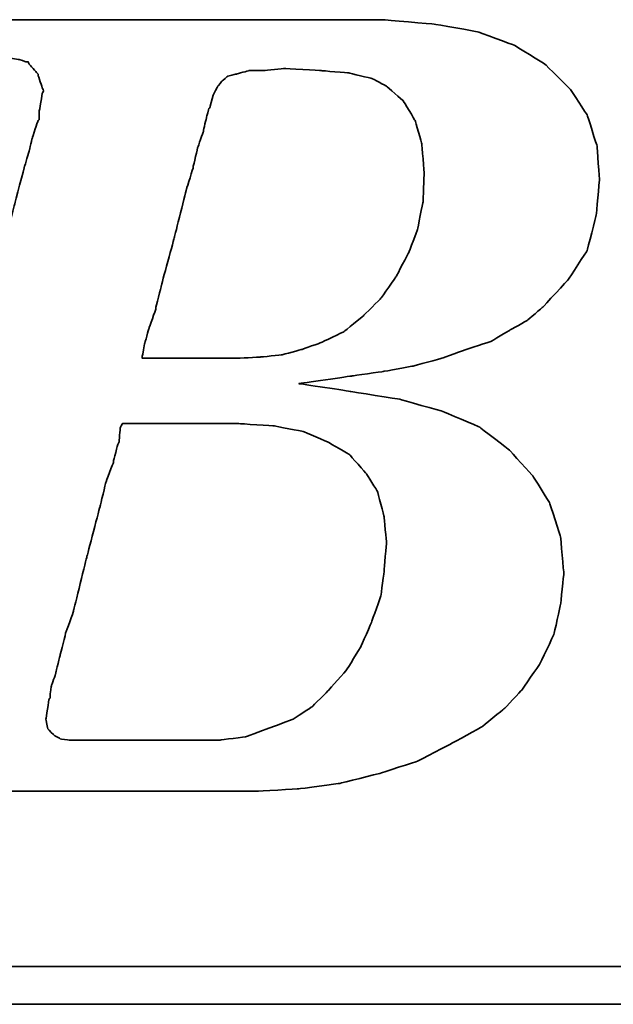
# Model space of a CAD drawing. Header units: millimetres. Extents: x 767 to 1045, y 167 to 250.
# Tile 31 of 50: x 961.43 to 962.83, y 193.36 to 195.69. Entities that reach past the tile are written whole.
import ezdxf

# ---------------------------------------------------------------- set-up
doc = ezdxf.new("R2010")
doc.units = ezdxf.units.MM
doc.header["$LTSCALE"] = 0.15
doc.layers.add('DIM', color=4, linetype='CONTINUOUS')
doc.layers.add('layer 1', color=7, linetype='CONTINUOUS')

# ---------------------------------------------------------------- blocks, each defined once
blk = doc.blocks.new('TBI MOTION logo(完整正式版)')
at = {"layer": 'layer 1', "color": 22, "lineweight": 35}
for points, knots in [([(-64.65375, -6.86375), (-64.65375, -6.86375), (-64.84375, -7.29625), (-64.84375, -7.29625), (-64.84375, -7.29625), (-64.84375, -7.29625), (-64.86875, -7.34375), (-64.86875, -7.34375), (-64.86875, -7.34375), (-64.86875, -7.34375), (-64.86875, -7.36875), (-64.86875, -7.36875), (-64.86875, -7.36875), (-64.86875, -7.36875), (-65.15375, -7.65375), (-65.15375, -7.65375), (-65.15375, -7.65375), (-65.15375, -7.65375), (-65.17875, -7.65375), (-65.17875, -7.65375), (-65.17875, -7.65375), (-65.17875, -7.65375), (-65.20375, -7.67875), (-65.20375, -7.67875), (-65.20375, -7.67875), (-65.20375, -7.67875), (-65.58875, -7.87125), (-65.58875, -7.87125), (-65.58875, -7.87125), (-65.58875, -7.87125), (-65.63375, -7.87125), (-65.63375, -7.87125), (-65.63375, -7.87125), (-65.63375, -7.87125), (-65.65875, -7.89375), (-65.65875, -7.89375), (-65.65875, -7.89375), (-65.65875, -7.89375), (-66.09375, -7.94375), (-66.09375, -7.94375), (-66.09375, -7.94375), (-66.09375, -7.94375), (-66.11375, -7.94375), (-66.11375, -7.94375), (-66.11375, -7.94375), (-66.11375, -7.94375), (-66.16375, -7.94375), (-66.16375, -7.94375), (-66.16375, -7.94375), (-66.16375, -7.94375), (-66.30875, -7.94375), (-66.30875, -7.94375), (-66.30875, -7.94375), (-66.30875, -7.94375), (-66.69375, -7.94375), (-66.69375, -7.94375), (-66.69375, -7.94375), (-66.69375, -7.94375), (-67.07375, -7.94375), (-67.07375, -7.94375), (-67.07375, -7.94375), (-67.07375, -7.94375), (-67.12375, -7.94375), (-67.12375, -7.94375), (-67.12375, -7.94375), (-67.12375, -7.94375), (-67.12375, -7.96625), (-67.12375, -7.96625), (-67.12375, -7.96625), (-67.12375, -7.96625), (-67.14875, -7.99125), (-67.14875, -7.99125), (-67.14875, -7.99125), (-67.14875, -7.99125), (-67.24375, -8.34875), (-67.24375, -8.34875), (-67.24375, -8.34875), (-67.24375, -8.34875), (-67.31375, -8.68625), (-67.31375, -8.68625), (-67.31375, -8.68625), (-67.31375, -8.68625), (-67.26875, -8.68625), (-67.26875, -8.68625), (-67.26875, -8.68625), (-67.26875, -8.68625), (-67.07375, -8.68625), (-67.07375, -8.68625), (-67.07375, -8.68625), (-67.07375, -8.68625), (-66.54875, -8.68625), (-66.54875, -8.68625), (-66.54875, -8.68625), (-66.54875, -8.68625), (-65.82625, -8.68625), (-65.82625, -8.68625), (-65.82625, -8.68625), (-65.82625, -8.68625), (-65.01375, -8.68625), (-65.01375, -8.68625), (-65.01375, -8.68625), (-65.01375, -8.68625), (-64.05375, -8.68625), (-64.05375, -8.68625), (-64.05375, -8.68625), (-64.05375, -8.68625), (-62.08375, -8.68625), (-62.08375, -8.68625), (-62.08375, -8.68625), (-62.08375, -8.68625), (-60.06875, -8.68625), (-60.06875, -8.68625), (-60.06875, -8.68625), (-60.06875, -8.68625), (-59.10875, -8.68625), (-59.10875, -8.68625), (-59.10875, -8.68625), (-59.10875, -8.68625), (-58.29375, -8.68625), (-58.29375, -8.68625), (-58.29375, -8.68625), (-58.29375, -8.68625), (-57.57375, -8.68625), (-57.57375, -8.68625), (-57.57375, -8.68625), (-57.57375, -8.68625), (-57.04875, -8.68625), (-57.04875, -8.68625), (-57.04875, -8.68625), (-57.04875, -8.68625), (-56.85375, -8.68625), (-56.85375, -8.68625), (-56.85375, -8.68625), (-56.85375, -8.68625), (-56.70875, -8.68625), (-56.70875, -8.68625), (-56.70875, -8.68625), (-56.70875, -8.68625), (-56.61375, -8.68625), (-56.61375, -8.68625), (-56.61375, -8.68625), (-56.61375, -8.68625), (-56.56875, -8.68625), (-56.56875, -8.68625), (-56.56875, -8.68625), (-56.56875, -8.68625), (-55.65375, -8.63875), (-55.65375, -8.63875), (-55.65375, -8.63875), (-55.65375, -8.63875), (-54.76875, -8.51875), (-54.76875, -8.51875), (-54.76875, -8.51875), (-54.76875, -8.51875), (-53.90375, -8.30375), (-53.90375, -8.30375), (-53.90375, -8.30375), (-53.90375, -8.30375), (-53.08875, -8.03875), (-53.08875, -8.03875), (-53.08875, -8.03875), (-53.08875, -8.03875), (-52.34375, -7.65375), (-52.34375, -7.65375), (-52.34375, -7.65375), (-52.34375, -7.65375), (-51.69875, -7.29625), (-51.69875, -7.29625), (-51.69875, -7.29625), (-51.69875, -7.29625), (-51.21875, -6.91125), (-51.21875, -6.91125), (-51.21875, -6.91125), (-51.21875, -6.91125), (-50.83375, -6.50375), (-50.83375, -6.50375), (-50.83375, -6.50375), (-50.83375, -6.50375), (-50.44875, -5.94875), (-50.44875, -5.94875), (-50.44875, -5.94875), (-50.44875, -5.94875), (-50.13875, -5.30375), (-50.13875, -5.30375), (-50.13875, -5.30375), (-50.13875, -5.30375), (-49.99375, -4.65375), (-49.99375, -4.65375), (-49.99375, -4.65375), (-49.99375, -4.65375), (-49.92375, -3.98375), (-49.92375, -3.98375), (-49.92375, -3.98375), (-49.92375, -3.98375), (-49.99375, -3.19374), (-49.99375, -3.19374), (-49.99375, -3.19374), (-49.99375, -3.19374), (-50.23374, -2.44874), (-50.23374, -2.44874), (-50.23374, -2.44874), (-50.23374, -2.44874), (-50.59375, -1.87374), (-50.59375, -1.87374), (-50.59375, -1.87374), (-50.59375, -1.87374), (-51.09875, -1.31874), (-51.09875, -1.31874), (-51.09875, -1.31874), (-51.09875, -1.31874), (-51.74375, -0.81875), (-51.74375, -0.81875), (-51.74375, -0.81875), (-51.74375, -0.81875), (-52.53875, -0.48125), (-52.53875, -0.48125), (-52.53875, -0.48125), (-52.53875, -0.48125), (-53.47375, -0.21875), (-53.47375, -0.21875), (-53.47375, -0.21875), (-53.47375, -0.21875), (-54.52875, -0.04874), (-54.52875, -0.04874), (-54.52875, -0.04874), (-54.52875, -0.04874), (-55.65375, 0.12125), (-55.65375, 0.12125), (-55.65375, 0.12125), (-55.65375, 0.12125), (-54.50375, 0.28624), (-54.50375, 0.28624), (-54.50375, 0.28624), (-54.50375, 0.28624), (-53.83375, 0.38124), (-53.83375, 0.38124), (-53.83375, 0.38124), (-53.83375, 0.38124), (-53.18375, 0.50125), (-53.18375, 0.50125), (-53.18375, 0.50125), (-53.18375, 0.50125), (-52.55875, 0.66874), (-52.55875, 0.66874), (-52.55875, 0.66874), (-52.55875, 0.66874), (-52.03375, 0.86124), (-52.03375, 0.86124), (-52.03375, 0.86124), (-52.03375, 0.86124), (-51.50374, 1.03124), (-51.50374, 1.03124), (-51.50374, 1.03124), (-51.50374, 1.03124), (-51.09875, 1.27125), (-51.09875, 1.27125), (-51.09875, 1.27125), (-51.09875, 1.27125), (-50.71375, 1.48624), (-50.71375, 1.48624), (-50.71375, 1.48624), (-50.71375, 1.48624), (-50.37625, 1.77625), (-50.37625, 1.77625), (-50.37625, 1.77625), (-50.37625, 1.77625), (-49.82375, 2.37625), (-49.82375, 2.37625), (-49.82375, 2.37625), (-49.82375, 2.37625), (-49.41875, 2.99625), (-49.41875, 2.99625), (-49.41875, 2.99625), (-49.41875, 2.99625), (-49.22375, 3.76625), (-49.22375, 3.76625), (-49.22375, 3.76625), (-49.22375, 3.76625), (-49.15375, 4.50874), (-49.15375, 4.50874), (-49.15375, 4.50874), (-49.15375, 4.50874), (-49.20375, 5.25125), (-49.20375, 5.25125), (-49.20375, 5.25125), (-49.20375, 5.25125), (-49.41875, 5.92625), (-49.41875, 5.92625), (-49.41875, 5.92625), (-49.41875, 5.92625), (-49.77875, 6.47625), (-49.77875, 6.47625), (-49.77875, 6.47625), (-49.77875, 6.47625), (-50.33125, 7.02624), (-50.33125, 7.02624), (-50.33125, 7.02624), (-50.33125, 7.02624), (-51.00125, 7.43625), (-51.00125, 7.43625), (-51.00125, 7.43625), (-51.00125, 7.43625), (-51.79375, 7.72625), (-51.79375, 7.72625), (-51.79375, 7.72625), (-51.79375, 7.72625), (-52.72875, 7.89124), (-52.72875, 7.89124), (-52.72875, 7.89124), (-52.72875, 7.89124), (-53.83375, 7.98625), (-53.83375, 7.98625), (-53.83375, 7.98625), (-53.83375, 7.98625), (-53.92875, 7.98625), (-53.92875, 7.98625), (-53.92875, 7.98625), (-53.92875, 7.98625), (-54.26375, 7.98625), (-54.26375, 7.98625), (-54.26375, 7.98625), (-54.26375, 7.98625), (-54.74375, 7.98625), (-54.74375, 7.98625), (-54.74375, 7.98625), (-54.74375, 7.98625), (-55.36875, 7.98625), (-55.36875, 7.98625), (-55.36875, 7.98625), (-55.36875, 7.98625), (-56.13375, 7.98625), (-56.13375, 7.98625), (-56.13375, 7.98625), (-56.13375, 7.98625), (-56.94875, 7.98625), (-56.94875, 7.98625), (-56.94875, 7.98625), (-56.94875, 7.98625), (-58.77625, 7.98625), (-58.77625, 7.98625), (-58.77625, 7.98625), (-58.77625, 7.98625), (-60.59875, 7.98625), (-60.59875, 7.98625), (-60.59875, 7.98625), (-60.59875, 7.98625), (-61.41375, 7.98625), (-61.41375, 7.98625), (-61.41375, 7.98625), (-61.41375, 7.98625), (-62.17875, 7.98625), (-62.17875, 7.98625), (-62.17875, 7.98625), (-62.17875, 7.98625), (-62.80375, 7.98625), (-62.80375, 7.98625), (-62.80375, 7.98625), (-62.80375, 7.98625), (-63.30625, 7.98625), (-63.30625, 7.98625), (-63.30625, 7.98625), (-63.30625, 7.98625), (-63.57375, 7.98625), (-63.57375, 7.98625), (-63.57375, 7.98625), (-63.57375, 7.98625), (-63.57375, 7.96375), (-63.57375, 7.96375), (-63.57375, 7.96375), (-63.57375, 7.96375), (-63.59875, 7.94125), (-63.59875, 7.94125), (-63.59875, 7.94125), (-63.59875, 7.94125), (-63.69375, 7.55625), (-63.69375, 7.55625), (-63.69375, 7.55625), (-63.69375, 7.55625), (-63.76375, 7.24624), (-63.76375, 7.24624), (-63.76375, 7.24624), (-63.76375, 7.24624), (-63.23875, 7.24624), (-63.23875, 7.24624), (-63.23875, 7.24624), (-63.23875, 7.24624), (-62.75875, 7.24624), (-62.75875, 7.24624), (-62.75875, 7.24624), (-62.75875, 7.24624), (-62.61125, 7.24624), (-62.61125, 7.24624), (-62.61125, 7.24624), (-62.61125, 7.24624), (-62.56625, 7.24624), (-62.56625, 7.24624), (-62.56625, 7.24624), (-62.56625, 7.24624), (-62.22875, 7.24624), (-62.22875, 7.24624), (-62.22875, 7.24624), (-62.22875, 7.24624), (-62.20375, 7.24624), (-62.20375, 7.24624), (-62.20375, 7.24624), (-62.20375, 7.24624), (-62.17875, 7.21875), (-62.17875, 7.21875), (-62.17875, 7.21875), (-62.17875, 7.21875), (-61.96375, 7.17125), (-61.96375, 7.17125), (-61.96375, 7.17125), (-61.96375, 7.17125), (-61.72375, 7.12624), (-61.72375, 7.12624), (-61.72375, 7.12624), (-61.72375, 7.12624), (-61.70375, 7.12624), (-61.70375, 7.12624), (-61.70375, 7.12624), (-61.70375, 7.12624), (-61.55875, 7.07624), (-61.55875, 7.07624), (-61.55875, 7.07624), (-61.55875, 7.07624), (-61.50875, 7.07624), (-61.50875, 7.07624), (-61.50875, 7.07624), (-61.50875, 7.07624), (-61.48375, 7.02624), (-61.48375, 7.02624), (-61.48375, 7.02624), (-61.48375, 7.02624), (-61.31875, 6.83375), (-61.31875, 6.83375), (-61.31875, 6.83375), (-61.31875, 6.83375), (-61.29375, 6.81125), (-61.29375, 6.81125), (-61.29375, 6.81125), (-61.29375, 6.81125), (-61.29375, 6.78625), (-61.29375, 6.78625), (-61.29375, 6.78625), (-61.29375, 6.78625), (-61.19875, 6.50124), (-61.19875, 6.50124), (-61.19875, 6.50124), (-61.19875, 6.50124), (-61.17375, 6.45124), (-61.17375, 6.45124), (-61.17375, 6.45124), (-61.17375, 6.45124), (-61.19875, 6.40625), (-61.19875, 6.40625), (-61.19875, 6.40625), (-61.19875, 6.40625), (-61.26875, 5.99624), (-61.26875, 5.99624), (-61.26875, 5.99624), (-61.26875, 5.99624), (-61.26875, 5.85125), (-61.26875, 5.85125), (-61.26875, 5.85125), (-61.26875, 5.85125), (-61.26875, 5.82625), (-61.26875, 5.82625), (-61.26875, 5.82625), (-61.26875, 5.82625), (-61.29375, 5.80625), (-61.29375, 5.80625), (-61.29375, 5.80625), (-61.29375, 5.80625), (-61.34125, 5.66125), (-61.34125, 5.66125), (-61.34125, 5.66125), (-61.34125, 5.66125), (-61.41375, 5.44625), (-61.41375, 5.44625), (-61.41375, 5.44625), (-61.41375, 5.44625), (-61.48375, 5.15625), (-61.48375, 5.15625), (-61.48375, 5.15625), (-61.48375, 5.15625), (-61.58375, 4.82124), (-61.58375, 4.82124), (-61.58375, 4.82124), (-61.58375, 4.82124), (-61.79875, 4.00375), (-61.79875, 4.00375), (-61.79875, 4.00375), (-61.79875, 4.00375), (-62.05875, 2.99625), (-62.05875, 2.99625), (-62.05875, 2.99625), (-62.05875, 2.99625), (-62.34875, 1.91625), (-62.34875, 1.91625), (-62.34875, 1.91625), (-62.34875, 1.91625), (-62.97375, -0.41124), (-62.97375, -0.41124), (-62.97375, -0.41124), (-62.97375, -0.41124), (-63.59875, -2.75875), (-63.59875, -2.75875), (-63.59875, -2.75875), (-63.59875, -2.75875), (-63.88375, -3.86374), (-63.88375, -3.86374), (-63.88375, -3.86374), (-63.88375, -3.86374), (-64.14875, -4.82374), (-64.14875, -4.82374), (-64.14875, -4.82374), (-64.14875, -4.82374), (-64.36375, -5.64125), (-64.36375, -5.64125), (-64.36375, -5.64125), (-64.36375, -5.64125), (-64.43625, -5.97625), (-64.43625, -5.97625), (-64.43625, -5.97625), (-64.43625, -5.97625), (-64.50875, -6.28625), (-64.50875, -6.28625), (-64.50875, -6.28625), (-64.50875, -6.28625), (-64.50875, -6.30875), (-64.50875, -6.30875), (-64.50875, -6.30875), (-64.50875, -6.30875), (-64.57875, -6.50375), (-64.57875, -6.50375), (-64.57875, -6.50375), (-64.57875, -6.50375), (-64.62875, -6.69625), (-64.62875, -6.69625), (-64.62875, -6.69625), (-64.62875, -6.69625), (-64.62875, -6.76875), (-64.62875, -6.76875), (-64.62875, -6.76875), (-64.62875, -6.76875), (-64.62875, -6.81375), (-64.62875, -6.81375), (-64.62875, -6.81375), (-64.62875, -6.81375), (-64.62875, -6.83875), (-64.62875, -6.83875), (-64.62875, -6.83875), (-64.62875, -6.83875), (-64.65375, -6.86375), (-64.65375, -6.86375)], [0, 0, 0, 0, 0.00719424, 0.00719424, 0.00719424, 0.00719425, 0.01438849, 0.01438849, 0.01438849, 0.0143885, 0.02158273, 0.02158273, 0.02158273, 0.02158274, 0.02877698, 0.02877698, 0.02877698, 0.02877699, 0.03597122, 0.03597122, 0.03597122, 0.03597123, 0.04316547, 0.04316547, 0.04316547, 0.04316548, 0.05035971, 0.05035971, 0.05035971, 0.05035972, 0.05755396, 0.05755396, 0.05755396, 0.05755397, 0.0647482, 0.0647482, 0.0647482, 0.06474821, 0.07194245, 0.07194245, 0.07194245, 0.07194246, 0.07913669, 0.07913669, 0.07913669, 0.0791367, 0.08633094, 0.08633094, 0.08633094, 0.08633095, 0.09352518, 0.09352518, 0.09352518, 0.09352519, 0.10071942, 0.10071942, 0.10071942, 0.10071943, 0.10791367, 0.10791367, 0.10791367, 0.10791368, 0.11510791, 0.11510791, 0.11510791, 0.11510792, 0.12230216, 0.12230216, 0.12230216, 0.12230217, 0.1294964, 0.1294964, 0.1294964, 0.12949641, 0.13669065, 0.13669065, 0.13669065, 0.13669066, 0.14388489, 0.14388489, 0.14388489, 0.1438849, 0.15107914, 0.15107914, 0.15107914, 0.15107915, 0.15827338, 0.15827338, 0.15827338, 0.15827339, 0.16546763, 0.16546763, 0.16546763, 0.16546764, 0.17266187, 0.17266187, 0.17266187, 0.17266188, 0.17985612, 0.17985612, 0.17985612, 0.17985613, 0.18705036, 0.18705036, 0.18705036, 0.18705037, 0.1942446, 0.1942446, 0.1942446, 0.19424461, 0.20143885, 0.20143885, 0.20143885, 0.20143886, 0.20863309, 0.20863309, 0.20863309, 0.2086331, 0.21582734, 0.21582734, 0.21582734, 0.21582735, 0.22302158, 0.22302158, 0.22302158, 0.22302159, 0.23021583, 0.23021583, 0.23021583, 0.23021584, 0.23741007, 0.23741007, 0.23741007, 0.23741008, 0.24460432, 0.24460432, 0.24460432, 0.24460433, 0.25179856, 0.25179856, 0.25179856, 0.25179857, 0.25899281, 0.25899281, 0.25899281, 0.25899282, 0.26618705, 0.26618705, 0.26618705, 0.26618706, 0.27338129, 0.27338129, 0.27338129, 0.2733813, 0.28057554, 0.28057554, 0.28057554, 0.28057555, 0.28776978, 0.28776978, 0.28776978, 0.28776979, 0.29496403, 0.29496403, 0.29496403, 0.29496404, 0.30215827, 0.30215827, 0.30215827, 0.30215828, 0.30935252, 0.30935252, 0.30935252, 0.30935253, 0.31654676, 0.31654676, 0.31654676, 0.31654677, 0.32374101, 0.32374101, 0.32374101, 0.32374102, 0.33093525, 0.33093525, 0.33093525, 0.33093526, 0.3381295, 0.3381295, 0.3381295, 0.33812951, 0.34532374, 0.34532374, 0.34532374, 0.34532375, 0.35251799, 0.35251799, 0.35251799, 0.352518, 0.35971223, 0.35971223, 0.35971223, 0.35971224, 0.36690647, 0.36690647, 0.36690647, 0.36690648, 0.37410072, 0.37410072, 0.37410072, 0.37410073, 0.38129496, 0.38129496, 0.38129496, 0.38129497, 0.38848921, 0.38848921, 0.38848921, 0.38848922, 0.39568345, 0.39568345, 0.39568345, 0.39568346, 0.4028777, 0.4028777, 0.4028777, 0.40287771, 0.41007194, 0.41007194, 0.41007194, 0.41007195, 0.41726619, 0.41726619, 0.41726619, 0.4172662, 0.42446043, 0.42446043, 0.42446043, 0.42446044, 0.43165468, 0.43165468, 0.43165468, 0.43165469, 0.43884892, 0.43884892, 0.43884892, 0.43884893, 0.44604317, 0.44604317, 0.44604317, 0.44604318, 0.45323741, 0.45323741, 0.45323741, 0.45323742, 0.46043165, 0.46043165, 0.46043165, 0.46043166, 0.4676259, 0.4676259, 0.4676259, 0.46762591, 0.47482014, 0.47482014, 0.47482014, 0.47482015, 0.48201439, 0.48201439, 0.48201439, 0.4820144, 0.48920863, 0.48920863, 0.48920863, 0.48920864, 0.49640288, 0.49640288, 0.49640288, 0.49640289, 0.50359712, 0.50359712, 0.50359712, 0.50359713, 0.51079137, 0.51079137, 0.51079137, 0.51079138, 0.51798561, 0.51798561, 0.51798561, 0.51798562, 0.52517986, 0.52517986, 0.52517986, 0.52517987, 0.5323741, 0.5323741, 0.5323741, 0.53237411, 0.53956835, 0.53956835, 0.53956835, 0.53956836, 0.54676259, 0.54676259, 0.54676259, 0.5467626, 0.55395683, 0.55395683, 0.55395683, 0.55395684, 0.56115108, 0.56115108, 0.56115108, 0.56115109, 0.56834532, 0.56834532, 0.56834532, 0.56834533, 0.57553957, 0.57553957, 0.57553957, 0.57553958, 0.58273381, 0.58273381, 0.58273381, 0.58273382, 0.58992806, 0.58992806, 0.58992806, 0.58992807, 0.5971223, 0.5971223, 0.5971223, 0.59712231, 0.60431655, 0.60431655, 0.60431655, 0.60431656, 0.61151079, 0.61151079, 0.61151079, 0.6115108, 0.61870504, 0.61870504, 0.61870504, 0.61870505, 0.62589928, 0.62589928, 0.62589928, 0.62589929, 0.63309353, 0.63309353, 0.63309353, 0.63309354, 0.64028777, 0.64028777, 0.64028777, 0.64028778, 0.64748201, 0.64748201, 0.64748201, 0.64748202, 0.65467626, 0.65467626, 0.65467626, 0.65467627, 0.6618705, 0.6618705, 0.6618705, 0.66187051, 0.66906475, 0.66906475, 0.66906475, 0.66906476, 0.67625899, 0.67625899, 0.67625899, 0.676259, 0.68345324, 0.68345324, 0.68345324, 0.68345325, 0.69064748, 0.69064748, 0.69064748, 0.69064749, 0.69784173, 0.69784173, 0.69784173, 0.69784174, 0.70503597, 0.70503597, 0.70503597, 0.70503598, 0.71223022, 0.71223022, 0.71223022, 0.71223023, 0.71942446, 0.71942446, 0.71942446, 0.71942447, 0.72661871, 0.72661871, 0.72661871, 0.72661872, 0.73381295, 0.73381295, 0.73381295, 0.73381296, 0.74100719, 0.74100719, 0.74100719, 0.7410072, 0.74820144, 0.74820144, 0.74820144, 0.74820145, 0.75539568, 0.75539568, 0.75539568, 0.75539569, 0.76258993, 0.76258993, 0.76258993, 0.76258994, 0.76978417, 0.76978417, 0.76978417, 0.76978418, 0.77697842, 0.77697842, 0.77697842, 0.77697843, 0.78417266, 0.78417266, 0.78417266, 0.78417267, 0.79136691, 0.79136691, 0.79136691, 0.79136692, 0.79856115, 0.79856115, 0.79856115, 0.79856116, 0.8057554, 0.8057554, 0.8057554, 0.80575541, 0.81294964, 0.81294964, 0.81294964, 0.81294965, 0.82014388, 0.82014388, 0.82014388, 0.82014389, 0.82733813, 0.82733813, 0.82733813, 0.82733814, 0.83453237, 0.83453237, 0.83453237, 0.83453238, 0.84172662, 0.84172662, 0.84172662, 0.84172663, 0.84892086, 0.84892086, 0.84892086, 0.84892087, 0.85611511, 0.85611511, 0.85611511, 0.85611512, 0.86330935, 0.86330935, 0.86330935, 0.86330936, 0.8705036, 0.8705036, 0.8705036, 0.87050361, 0.87769784, 0.87769784, 0.87769784, 0.87769785, 0.88489209, 0.88489209, 0.88489209, 0.8848921, 0.89208633, 0.89208633, 0.89208633, 0.89208634, 0.89928058, 0.89928058, 0.89928058, 0.89928059, 0.90647482, 0.90647482, 0.90647482, 0.90647483, 0.91366906, 0.91366906, 0.91366906, 0.91366907, 0.92086331, 0.92086331, 0.92086331, 0.92086332, 0.92805755, 0.92805755, 0.92805755, 0.92805756, 0.9352518, 0.9352518, 0.9352518, 0.93525181, 0.94244604, 0.94244604, 0.94244604, 0.94244605, 0.94964029, 0.94964029, 0.94964029, 0.9496403, 0.95683453, 0.95683453, 0.95683453, 0.95683454, 0.96402878, 0.96402878, 0.96402878, 0.96402879, 0.97122302, 0.97122302, 0.97122302, 0.97122303, 0.97841727, 0.97841727, 0.97841727, 0.97841728, 0.98561151, 0.98561151, 0.98561151, 0.98561152, 0.99280576, 0.99280576, 0.99280576, 0.99280577, 1, 1, 1, 1]), ([(-57.50375, 6.35625), (-57.50375, 6.35625), (-57.57375, 6.11625), (-57.57375, 6.11625), (-57.57375, 6.11625), (-57.57375, 6.11625), (-57.57375, 6.09125), (-57.57375, 6.09125), (-57.57375, 6.09125), (-57.57375, 6.09125), (-57.59875, 6.06625), (-57.59875, 6.06625), (-57.59875, 6.06625), (-57.59875, 6.06625), (-57.64875, 5.87625), (-57.64875, 5.87625), (-57.64875, 5.87625), (-57.64875, 5.87625), (-57.71875, 5.58875), (-57.71875, 5.58875), (-57.71875, 5.58875), (-57.71875, 5.58875), (-57.71875, 5.56625), (-57.71875, 5.56625), (-57.71875, 5.56625), (-57.71875, 5.56625), (-57.83875, 5.23125), (-57.83875, 5.23125), (-57.83875, 5.23125), (-57.83875, 5.23125), (-57.93625, 4.82124), (-57.93625, 4.82124), (-57.93625, 4.82124), (-57.93625, 4.82124), (-57.93625, 4.79624), (-57.93625, 4.79624), (-57.93625, 4.79624), (-57.93625, 4.79624), (-58.07875, 4.34125), (-58.07875, 4.34125), (-58.07875, 4.34125), (-58.07875, 4.34125), (-58.34375, 3.28625), (-58.34375, 3.28625), (-58.34375, 3.28625), (-58.34375, 3.28625), (-58.62875, 2.23124), (-58.62875, 2.23124), (-58.62875, 2.23124), (-58.62875, 2.23124), (-58.74875, 1.75125), (-58.74875, 1.75125), (-58.74875, 1.75125), (-58.74875, 1.75125), (-58.74875, 1.72625), (-58.74875, 1.72625), (-58.74875, 1.72625), (-58.74875, 1.72625), (-58.89375, 1.31625), (-58.89375, 1.31625), (-58.89375, 1.31625), (-58.89375, 1.31625), (-58.98875, 0.98124), (-58.98875, 0.98124), (-58.98875, 0.98124), (-58.98875, 0.98124), (-59.03875, 0.71625), (-59.03875, 0.71625), (-59.03875, 0.71625), (-59.03875, 0.71625), (-59.03875, 0.66874), (-59.03875, 0.66874), (-59.03875, 0.66874), (-59.03875, 0.66874), (-58.91875, 0.66874), (-58.91875, 0.66874), (-58.91875, 0.66874), (-58.91875, 0.66874), (-58.53375, 0.66874), (-58.53375, 0.66874), (-58.53375, 0.66874), (-58.53375, 0.66874), (-58.10375, 0.66874), (-58.10375, 0.66874), (-58.10375, 0.66874), (-58.10375, 0.66874), (-57.66875, 0.66874), (-57.66875, 0.66874), (-57.66875, 0.66874), (-57.66875, 0.66874), (-57.33375, 0.66874), (-57.33375, 0.66874), (-57.33375, 0.66874), (-57.33375, 0.66874), (-57.09375, 0.66874), (-57.09375, 0.66874), (-57.09375, 0.66874), (-57.09375, 0.66874), (-56.99875, 0.66874), (-56.99875, 0.66874), (-56.99875, 0.66874), (-56.99875, 0.66874), (-56.49375, 0.69374), (-56.49375, 0.69374), (-56.49375, 0.69374), (-56.49375, 0.69374), (-56.01375, 0.74374), (-56.01375, 0.74374), (-56.01375, 0.74374), (-56.01375, 0.74374), (-55.58375, 0.86124), (-55.58375, 0.86124), (-55.58375, 0.86124), (-55.58375, 0.86124), (-55.17375, 1.00624), (-55.17375, 1.00624), (-55.17375, 1.00624), (-55.17375, 1.00624), (-54.67375, 1.24625), (-54.67375, 1.24625), (-54.67375, 1.24625), (-54.67375, 1.24625), (-54.26375, 1.58124), (-54.26375, 1.58124), (-54.26375, 1.58124), (-54.26375, 1.58124), (-53.87875, 1.96374), (-53.87875, 1.96374), (-53.87875, 1.96374), (-53.87875, 1.96374), (-53.54375, 2.44625), (-53.54375, 2.44625), (-53.54375, 2.44625), (-53.54375, 2.44625), (-53.27875, 2.95125), (-53.27875, 2.95125), (-53.27875, 2.95125), (-53.27875, 2.95125), (-53.08875, 3.45124), (-53.08875, 3.45124), (-53.08875, 3.45124), (-53.08875, 3.45124), (-52.96875, 4.05124), (-52.96875, 4.05124), (-52.96875, 4.05124), (-52.96875, 4.05124), (-52.94375, 4.65125), (-52.94375, 4.65125), (-52.94375, 4.65125), (-52.94375, 4.65125), (-52.99375, 5.30125), (-52.99375, 5.30125), (-52.99375, 5.30125), (-52.99375, 5.30125), (-53.13875, 5.80625), (-53.13875, 5.80625), (-53.13875, 5.80625), (-53.13875, 5.80625), (-53.39875, 6.23625), (-53.39875, 6.23625), (-53.39875, 6.23625), (-53.39875, 6.23625), (-53.75875, 6.54875), (-53.75875, 6.54875), (-53.75875, 6.54875), (-53.75875, 6.54875), (-54.07375, 6.71625), (-54.07375, 6.71625), (-54.07375, 6.71625), (-54.07375, 6.71625), (-54.57375, 6.83375), (-54.57375, 6.83375), (-54.57375, 6.83375), (-54.57375, 6.83375), (-55.17375, 6.88625), (-55.17375, 6.88625), (-55.17375, 6.88625), (-55.17375, 6.88625), (-55.96875, 6.93125), (-55.96875, 6.93125), (-55.96875, 6.93125), (-55.96875, 6.93125), (-56.39875, 6.88625), (-56.39875, 6.88625), (-56.39875, 6.88625), (-56.39875, 6.88625), (-56.42125, 6.88625), (-56.42125, 6.88625), (-56.42125, 6.88625), (-56.42125, 6.88625), (-56.73375, 6.88625), (-56.73375, 6.88625), (-56.73375, 6.88625), (-56.73375, 6.88625), (-56.99875, 6.81125), (-56.99875, 6.81125), (-56.99875, 6.81125), (-56.99875, 6.81125), (-57.02375, 6.81125), (-57.02375, 6.81125), (-57.02375, 6.81125), (-57.02375, 6.81125), (-57.18875, 6.76625), (-57.18875, 6.76625), (-57.18875, 6.76625), (-57.18875, 6.76625), (-57.30875, 6.66625), (-57.30875, 6.66625), (-57.30875, 6.66625), (-57.30875, 6.66625), (-57.40875, 6.54875), (-57.40875, 6.54875), (-57.40875, 6.54875), (-57.40875, 6.54875), (-57.50375, 6.35625), (-57.50375, 6.35625)], [0, 0, 0, 0, 0.01851852, 0.01851852, 0.01851852, 0.01851853, 0.03703704, 0.03703704, 0.03703704, 0.03703705, 0.05555556, 0.05555556, 0.05555556, 0.05555557, 0.07407407, 0.07407407, 0.07407407, 0.07407408, 0.09259259, 0.09259259, 0.09259259, 0.0925926, 0.11111111, 0.11111111, 0.11111111, 0.11111112, 0.12962963, 0.12962963, 0.12962963, 0.12962964, 0.14814815, 0.14814815, 0.14814815, 0.14814816, 0.16666667, 0.16666667, 0.16666667, 0.16666668, 0.18518519, 0.18518519, 0.18518519, 0.1851852, 0.2037037, 0.2037037, 0.2037037, 0.20370371, 0.22222222, 0.22222222, 0.22222222, 0.22222223, 0.24074074, 0.24074074, 0.24074074, 0.24074075, 0.25925926, 0.25925926, 0.25925926, 0.25925927, 0.27777778, 0.27777778, 0.27777778, 0.27777779, 0.2962963, 0.2962963, 0.2962963, 0.29629631, 0.31481481, 0.31481481, 0.31481481, 0.31481482, 0.33333333, 0.33333333, 0.33333333, 0.33333334, 0.35185185, 0.35185185, 0.35185185, 0.35185186, 0.37037037, 0.37037037, 0.37037037, 0.37037038, 0.38888889, 0.38888889, 0.38888889, 0.3888889, 0.40740741, 0.40740741, 0.40740741, 0.40740742, 0.42592593, 0.42592593, 0.42592593, 0.42592594, 0.44444444, 0.44444444, 0.44444444, 0.44444445, 0.46296296, 0.46296296, 0.46296296, 0.46296297, 0.48148148, 0.48148148, 0.48148148, 0.48148149, 0.5, 0.5, 0.5, 0.50000001, 0.51851852, 0.51851852, 0.51851852, 0.51851853, 0.53703704, 0.53703704, 0.53703704, 0.53703705, 0.55555556, 0.55555556, 0.55555556, 0.55555557, 0.57407407, 0.57407407, 0.57407407, 0.57407408, 0.59259259, 0.59259259, 0.59259259, 0.5925926, 0.61111111, 0.61111111, 0.61111111, 0.61111112, 0.62962963, 0.62962963, 0.62962963, 0.62962964, 0.64814815, 0.64814815, 0.64814815, 0.64814816, 0.66666667, 0.66666667, 0.66666667, 0.66666668, 0.68518519, 0.68518519, 0.68518519, 0.6851852, 0.7037037, 0.7037037, 0.7037037, 0.70370371, 0.72222222, 0.72222222, 0.72222222, 0.72222223, 0.74074074, 0.74074074, 0.74074074, 0.74074075, 0.75925926, 0.75925926, 0.75925926, 0.75925927, 0.77777778, 0.77777778, 0.77777778, 0.77777779, 0.7962963, 0.7962963, 0.7962963, 0.79629631, 0.81481481, 0.81481481, 0.81481481, 0.81481482, 0.83333333, 0.83333333, 0.83333333, 0.83333334, 0.85185185, 0.85185185, 0.85185185, 0.85185186, 0.87037037, 0.87037037, 0.87037037, 0.87037038, 0.88888889, 0.88888889, 0.88888889, 0.8888889, 0.90740741, 0.90740741, 0.90740741, 0.90740742, 0.92592593, 0.92592593, 0.92592593, 0.92592594, 0.94444444, 0.94444444, 0.94444444, 0.94444445, 0.96296296, 0.96296296, 0.96296296, 0.96296297, 0.98148148, 0.98148148, 0.98148148, 0.98148149, 1, 1, 1, 1]), ([(-61.03125, -6.57375), (-61.03125, -6.57375), (-61.03125, -6.67125), (-61.03125, -6.67125), (-61.03125, -6.67125), (-61.03125, -6.67125), (-61.05375, -6.69625), (-61.05375, -6.69625), (-61.05375, -6.69625), (-61.05375, -6.69625), (-61.12375, -7.12875), (-61.12375, -7.12875), (-61.12375, -7.12875), (-61.12375, -7.12875), (-61.07875, -7.34375), (-61.07875, -7.34375), (-61.07875, -7.34375), (-61.07875, -7.34375), (-60.93375, -7.48875), (-60.93375, -7.48875), (-60.93375, -7.48875), (-60.93375, -7.48875), (-60.81375, -7.55625), (-60.81375, -7.55625), (-60.81375, -7.55625), (-60.81375, -7.55625), (-60.62375, -7.58375), (-60.62375, -7.58375), (-60.62375, -7.58375), (-60.62375, -7.58375), (-60.30875, -7.58375), (-60.30875, -7.58375), (-60.30875, -7.58375), (-60.30875, -7.58375), (-59.97375, -7.58375), (-59.97375, -7.58375), (-59.97375, -7.58375), (-59.97375, -7.58375), (-59.87875, -7.58375), (-59.87875, -7.58375), (-59.87875, -7.58375), (-59.87875, -7.58375), (-59.63625, -7.58375), (-59.63625, -7.58375), (-59.63625, -7.58375), (-59.63625, -7.58375), (-58.96875, -7.58375), (-58.96875, -7.58375), (-58.96875, -7.58375), (-58.96875, -7.58375), (-58.29375, -7.58375), (-58.29375, -7.58375), (-58.29375, -7.58375), (-58.29375, -7.58375), (-58.05375, -7.58375), (-58.05375, -7.58375), (-58.05375, -7.58375), (-58.05375, -7.58375), (-57.98375, -7.58375), (-57.98375, -7.58375), (-57.98375, -7.58375), (-57.98375, -7.58375), (-57.35875, -7.58375), (-57.35875, -7.58375), (-57.35875, -7.58375), (-57.35875, -7.58375), (-56.78375, -7.50875), (-56.78375, -7.50875), (-56.78375, -7.50875), (-56.78375, -7.50875), (-56.27875, -7.31875), (-56.27875, -7.31875), (-56.27875, -7.31875), (-56.27875, -7.31875), (-55.77375, -7.12875), (-55.77375, -7.12875), (-55.77375, -7.12875), (-55.77375, -7.12875), (-55.36875, -6.86375), (-55.36875, -6.86375), (-55.36875, -6.86375), (-55.36875, -6.86375), (-55.00875, -6.50375), (-55.00875, -6.50375), (-55.00875, -6.50375), (-55.00875, -6.50375), (-54.62375, -6.06875), (-54.62375, -6.06875), (-54.62375, -6.06875), (-54.62375, -6.06875), (-54.31375, -5.56875), (-54.31375, -5.56875), (-54.31375, -5.56875), (-54.31375, -5.56875), (-54.07375, -5.01625), (-54.07375, -5.01625), (-54.07375, -5.01625), (-54.07375, -5.01625), (-53.87875, -4.46374), (-53.87875, -4.46374), (-53.87875, -4.46374), (-53.87875, -4.46374), (-53.80875, -3.91375), (-53.80875, -3.91375), (-53.80875, -3.91375), (-53.80875, -3.91375), (-53.75875, -3.31375), (-53.75875, -3.31375), (-53.75875, -3.31375), (-53.75875, -3.31375), (-53.80875, -2.75875), (-53.80875, -2.75875), (-53.80875, -2.75875), (-53.80875, -2.75875), (-53.95375, -2.20875), (-53.95375, -2.20875), (-53.95375, -2.20875), (-53.95375, -2.20875), (-54.19375, -1.82625), (-54.19375, -1.82625), (-54.19375, -1.82625), (-54.19375, -1.82625), (-54.55375, -1.41875), (-54.55375, -1.41875), (-54.55375, -1.41875), (-54.55375, -1.41875), (-55.00875, -1.15125), (-55.00875, -1.15125), (-55.00875, -1.15125), (-55.00875, -1.15125), (-55.56125, -0.91375), (-55.56125, -0.91375), (-55.56125, -0.91375), (-55.56125, -0.91375), (-56.18125, -0.79375), (-56.18125, -0.79375), (-56.18125, -0.79375), (-56.18125, -0.79375), (-56.94875, -0.74374), (-56.94875, -0.74374), (-56.94875, -0.74374), (-56.94875, -0.74374), (-56.99875, -0.74374), (-56.99875, -0.74374), (-56.99875, -0.74374), (-56.99875, -0.74374), (-57.09375, -0.74374), (-57.09375, -0.74374), (-57.09375, -0.74374), (-57.09375, -0.74374), (-57.38375, -0.74374), (-57.38375, -0.74374), (-57.38375, -0.74374), (-57.38375, -0.74374), (-57.76875, -0.74374), (-57.76875, -0.74374), (-57.76875, -0.74374), (-57.76875, -0.74374), (-58.24625, -0.74374), (-58.24625, -0.74374), (-58.24625, -0.74374), (-58.24625, -0.74374), (-58.72875, -0.74374), (-58.72875, -0.74374), (-58.72875, -0.74374), (-58.72875, -0.74374), (-59.20875, -0.74374), (-59.20875, -0.74374), (-59.20875, -0.74374), (-59.20875, -0.74374), (-59.46875, -0.74374), (-59.46875, -0.74374), (-59.46875, -0.74374), (-59.46875, -0.74374), (-59.51625, -0.83875), (-59.51625, -0.83875), (-59.51625, -0.83875), (-59.51625, -0.83875), (-59.54375, -1.15125), (-59.54375, -1.15125), (-59.54375, -1.15125), (-59.54375, -1.15125), (-59.56375, -1.17874), (-59.56375, -1.17874), (-59.56375, -1.17874), (-59.56375, -1.17874), (-59.66375, -1.55875), (-59.66375, -1.55875), (-59.66375, -1.55875), (-59.66375, -1.55875), (-59.66375, -1.58375), (-59.66375, -1.58375), (-59.66375, -1.58375), (-59.66375, -1.58375), (-59.82875, -2.01874), (-59.82875, -2.01874), (-59.82875, -2.01874), (-59.82875, -2.01874), (-59.94875, -2.52125), (-59.94875, -2.52125), (-59.94875, -2.52125), (-59.94875, -2.52125), (-60.23875, -3.62375), (-60.23875, -3.62375), (-60.23875, -3.62375), (-60.23875, -3.62375), (-60.52375, -4.77624), (-60.52375, -4.77624), (-60.52375, -4.77624), (-60.52375, -4.77624), (-60.52375, -4.79874), (-60.52375, -4.79874), (-60.52375, -4.79874), (-60.52375, -4.79874), (-60.69125, -5.25375), (-60.69125, -5.25375), (-60.69125, -5.25375), (-60.69125, -5.25375), (-60.81375, -5.73625), (-60.81375, -5.73625), (-60.81375, -5.73625), (-60.81375, -5.73625), (-60.90875, -6.11875), (-60.90875, -6.11875), (-60.90875, -6.11875), (-60.90875, -6.11875), (-60.90875, -6.14375), (-60.90875, -6.14375), (-60.90875, -6.14375), (-60.90875, -6.14375), (-61.00375, -6.40875), (-61.00375, -6.40875), (-61.00375, -6.40875), (-61.00375, -6.40875), (-61.03125, -6.57375), (-61.03125, -6.57375)], [0, 0, 0, 0, 0.01694915, 0.01694915, 0.01694915, 0.01694916, 0.03389831, 0.03389831, 0.03389831, 0.03389832, 0.05084746, 0.05084746, 0.05084746, 0.05084747, 0.06779661, 0.06779661, 0.06779661, 0.06779662, 0.08474576, 0.08474576, 0.08474576, 0.08474577, 0.10169492, 0.10169492, 0.10169492, 0.10169493, 0.11864407, 0.11864407, 0.11864407, 0.11864408, 0.13559322, 0.13559322, 0.13559322, 0.13559323, 0.15254237, 0.15254237, 0.15254237, 0.15254238, 0.16949153, 0.16949153, 0.16949153, 0.16949154, 0.18644068, 0.18644068, 0.18644068, 0.18644069, 0.20338983, 0.20338983, 0.20338983, 0.20338984, 0.22033898, 0.22033898, 0.22033898, 0.22033899, 0.23728814, 0.23728814, 0.23728814, 0.23728815, 0.25423729, 0.25423729, 0.25423729, 0.2542373, 0.27118644, 0.27118644, 0.27118644, 0.27118645, 0.28813559, 0.28813559, 0.28813559, 0.2881356, 0.30508475, 0.30508475, 0.30508475, 0.30508476, 0.3220339, 0.3220339, 0.3220339, 0.32203391, 0.33898305, 0.33898305, 0.33898305, 0.33898306, 0.3559322, 0.3559322, 0.3559322, 0.35593221, 0.37288136, 0.37288136, 0.37288136, 0.37288137, 0.38983051, 0.38983051, 0.38983051, 0.38983052, 0.40677966, 0.40677966, 0.40677966, 0.40677967, 0.42372881, 0.42372881, 0.42372881, 0.42372882, 0.44067797, 0.44067797, 0.44067797, 0.44067798, 0.45762712, 0.45762712, 0.45762712, 0.45762713, 0.47457627, 0.47457627, 0.47457627, 0.47457628, 0.49152542, 0.49152542, 0.49152542, 0.49152543, 0.50847458, 0.50847458, 0.50847458, 0.50847459, 0.52542373, 0.52542373, 0.52542373, 0.52542374, 0.54237288, 0.54237288, 0.54237288, 0.54237289, 0.55932203, 0.55932203, 0.55932203, 0.55932204, 0.57627119, 0.57627119, 0.57627119, 0.5762712, 0.59322034, 0.59322034, 0.59322034, 0.59322035, 0.61016949, 0.61016949, 0.61016949, 0.6101695, 0.62711864, 0.62711864, 0.62711864, 0.62711865, 0.6440678, 0.6440678, 0.6440678, 0.64406781, 0.66101695, 0.66101695, 0.66101695, 0.66101696, 0.6779661, 0.6779661, 0.6779661, 0.67796611, 0.69491525, 0.69491525, 0.69491525, 0.69491526, 0.71186441, 0.71186441, 0.71186441, 0.71186442, 0.72881356, 0.72881356, 0.72881356, 0.72881357, 0.74576271, 0.74576271, 0.74576271, 0.74576272, 0.76271186, 0.76271186, 0.76271186, 0.76271187, 0.77966102, 0.77966102, 0.77966102, 0.77966103, 0.79661017, 0.79661017, 0.79661017, 0.79661018, 0.81355932, 0.81355932, 0.81355932, 0.81355933, 0.83050847, 0.83050847, 0.83050847, 0.83050848, 0.84745763, 0.84745763, 0.84745763, 0.84745764, 0.86440678, 0.86440678, 0.86440678, 0.86440679, 0.88135593, 0.88135593, 0.88135593, 0.88135594, 0.89830508, 0.89830508, 0.89830508, 0.89830509, 0.91525424, 0.91525424, 0.91525424, 0.91525425, 0.93220339, 0.93220339, 0.93220339, 0.9322034, 0.94915254, 0.94915254, 0.94915254, 0.94915255, 0.96610169, 0.96610169, 0.96610169, 0.9661017, 0.98305085, 0.98305085, 0.98305085, 0.98305086, 1, 1, 1, 1]), ([(75.90875, -9.47875), (75.90875, -9.47875), (75.90875, -12.28625), (75.90875, -12.28625), (75.90875, -12.28625), (75.90875, -12.28625), (75.90875, -12.47875), (75.90875, -12.47875), (75.90875, -12.47875), (75.90875, -12.47875), (75.71625, -12.47875), (75.71625, -12.47875), (75.71625, -12.47875), (75.71625, -12.47875), (-88.32875, -12.47875), (-88.32875, -12.47875), (-88.32875, -12.47875), (-88.32875, -12.47875), (-88.32875, -13.29375), (-88.32875, -13.29375), (-88.32875, -13.29375), (-88.32875, -13.29375), (82.89125, -13.29375), (82.89125, -13.29375), (82.89125, -13.29375), (82.89125, -13.29375), (75.90875, -9.47875), (75.90875, -9.47875)], [0, 0, 0, 0, 0.14285714, 0.14285714, 0.14285714, 0.14285715, 0.28571429, 0.28571429, 0.28571429, 0.2857143, 0.42857143, 0.42857143, 0.42857143, 0.42857144, 0.57142857, 0.57142857, 0.57142857, 0.57142858, 0.71428571, 0.71428571, 0.71428571, 0.71428572, 0.85714286, 0.85714286, 0.85714286, 0.85714287, 1, 1, 1, 1])]:
    blk.add_open_spline(points, degree=3, knots=knots, dxfattribs=at)

msp = doc.modelspace()

# ---------------------------------------------------------------- block references
at = {"layer": 'DIM', "color": 0, "xscale": 0.1094605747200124, "yscale": 0.1094605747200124, "zscale": 0.1094605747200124}
msp.add_blockref('TBI MOTION logo(完整正式版)', (968.1803, 194.8173), dxfattribs=at)

doc.saveas('drawing.dxf')
